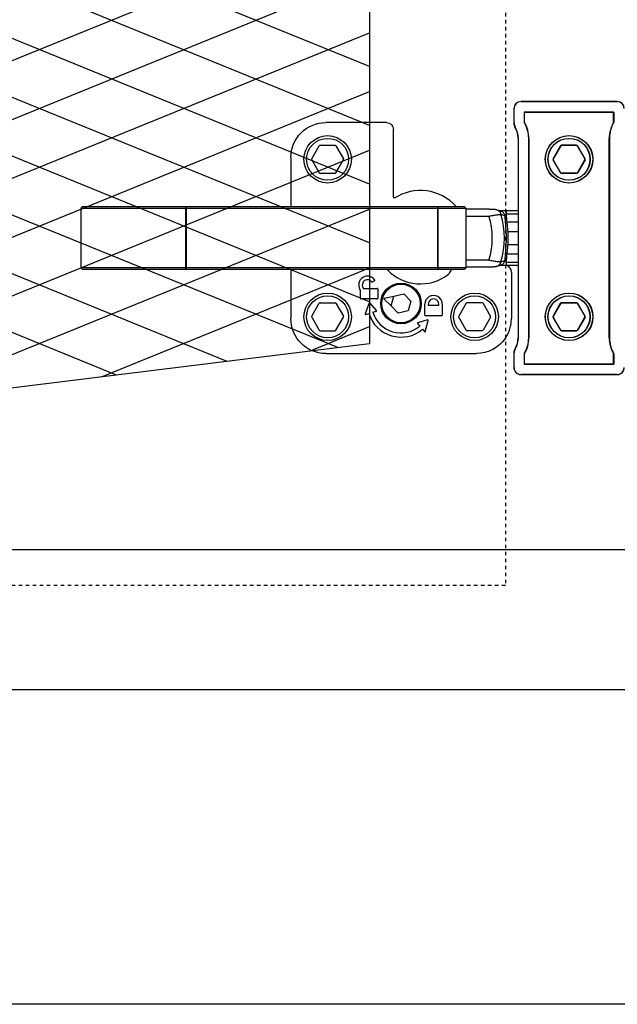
# Model space of a CAD drawing. Header units: millimetres. Extents: x -56303 to -45239, y -20463 to -4540.
# Tile 147 of 256: x -49563 to -49545, y -15368 to -15340. Entities that reach past the tile are written whole.
import ezdxf

# ---------------------------------------------------------------- set-up
doc = ezdxf.new("R2010")
doc.units = ezdxf.units.MM
doc.linetypes.add('Dashed3cust', pattern=[2, 1, -1])
doc.layers.add('_HVAC_podkład', color=8, linetype='Continuous')
doc.layers.add('_HVAC_urzadzenia', color=220, linetype='Continuous', lineweight=35)

# ---------------------------------------------------------------- blocks, each defined once
blk = doc.blocks.new('A$C69557CD5')
at = {"linetype": 'Dashed3cust', "lineweight": -3}
for p, q in [((747.37, 895.31), (747.37, 119.69)), ((747.37, 119.69), (417.17, 119.69))]:
    blk.add_line(p, q, dxfattribs=at)
at = {"lineweight": -3}
for p, q in [((708.56, 473.89), (708.56, 188.78)), ((708.56, 267.97), (437.89, 378.21)), ((708.56, 251.16), (437.89, 361.41)), ((708.56, 234.36), (437.89, 344.61)), ((708.56, 217.56), (437.89, 327.81)), ((437.89, 201.01), (708.56, 311.25)), ((708.56, 200.76), (437.89, 311.01)), ((437.89, 184.2), (708.56, 294.45)), ((699.49, 187.65), (437.89, 294.21)), ((437.89, 167.4), (708.56, 277.65)), ((667.88, 183.73), (437.89, 277.41)), ((636.27, 179.8), (437.89, 260.61)), ((454.02, 157.17), (708.56, 260.85)), ((513.36, 164.54), (708.56, 244.05)), ((572.7, 171.91), (708.56, 227.25)), ((632.04, 179.28), (708.56, 210.45)), ((691.38, 186.65), (708.56, 193.65)), ((708.56, 188.78), (437.89, 155.17)), ((386.56, 130), (2972.56, 130)), ((384.56, 90), (2974.56, 90))]:
    blk.add_line(p, q, dxfattribs=at)
at = {"linetype": 'Continuous', "lineweight": -3}
for p, q in [((779.28, 257.96), (751.78, 257.96)), ((751.84, 257.96), (779.34, 257.96)), ((749.78, 255.96), (749.78, 251.75)), ((749.84, 251.75), (749.84, 255.96)), ((752.78, 254.96), (752.78, 252.03)), ((778.28, 254.96), (752.78, 254.96)), ((752.84, 252.03), (752.84, 254.96)), ((752.84, 254.96), (778.34, 254.96)), ((778.28, 252.03), (778.28, 254.96)), ((778.34, 254.96), (778.34, 252.03)), ((713.39, 251.96), (696.07, 251.96)), ((715.39, 230.77), (715.39, 249.96)), ((692.06, 241.61), (694.19, 245.31)), ((694.45, 245.46), (698.72, 245.46)), ((698.98, 245.31), (701.12, 241.61)), ((751.03, 247.46), (751.03, 190.46)), ((751.09, 190.46), (751.09, 247.46)), ((754.03, 247.46), (754.03, 190.46)), ((754.09, 190.46), (754.09, 247.46)), ((761, 241.61), (763.14, 245.31)), ((763.19, 245.31), (761.06, 241.61)), ((763.4, 245.46), (767.67, 245.46)), ((767.72, 245.46), (763.45, 245.46)), ((767.93, 245.31), (770.07, 241.61)), ((770.12, 241.61), (767.98, 245.31)), ((777.03, 190.46), (777.03, 247.46)), ((777.09, 247.46), (777.09, 190.46)), ((686.09, 241.97), (686.09, 227.96)), ((692.06, 241.31), (694.19, 237.61)), ((698.98, 237.61), (701.12, 241.31)), ((761, 241.31), (763.14, 237.61)), ((763.19, 237.61), (761.06, 241.31)), ((767.93, 237.61), (770.07, 241.31)), ((770.12, 241.31), (767.98, 237.61)), ((694.45, 237.46), (698.72, 237.46)), ((763.4, 237.46), (767.67, 237.46)), ((767.72, 237.46), (763.45, 237.46)), ((626.59, 227.96), (626.09, 227.46)), ((626.59, 227.96), (735.59, 227.96)), ((656.14, 227.96), (656.04, 227.46)), ((656.14, 227.96), (656.14, 209.96)), ((717.34, 227.96), (717.35, 227.96)), ((727.98, 227.96), (728.19, 227.46)), ((727.98, 227.96), (727.98, 209.96)), ((736.09, 227.46), (735.59, 227.96)), ((735.61, 227.95), (735.67, 227.88)), ((626.09, 227.46), (626.09, 210.46)), ((626.09, 227.46), (736.09, 227.46)), ((656.04, 210.46), (656.04, 227.46)), ((728.19, 210.46), (728.19, 227.46)), ((735.67, 227.88), (735.76, 227.79)), ((735.76, 227.79), (735.85, 227.7)), ((735.85, 227.7), (735.93, 227.61)), ((735.93, 227.61), (736.09, 227.46)), ((736.09, 227.46), (736.09, 210.46)), ((742.72, 227.25), (736.09, 227.25)), ((736.09, 225.25), (742.64, 225.25)), ((742.72, 227.25), (742.88, 227.25)), ((742.88, 227.25), (743.05, 227.25)), ((743.05, 227.25), (743.2, 227.24)), ((743.2, 227.24), (743.35, 227.24)), ((743.35, 227.24), (743.48, 227.24)), ((743.48, 227.24), (743.6, 227.23)), ((743.6, 227.23), (743.71, 227.23)), ((743.71, 227.23), (743.81, 227.23)), ((743.81, 227.23), (743.91, 227.22)), ((743.91, 227.22), (743.99, 227.22)), ((743.99, 227.22), (744.07, 227.21)), ((744.07, 227.21), (744.11, 227.21)), ((744.11, 227.21), (744.15, 227.21)), ((744.15, 227.21), (744.18, 227.2)), ((744.18, 227.2), (744.21, 227.2)), ((744.21, 227.2), (744.25, 227.2)), ((744.25, 227.2), (744.28, 227.19)), ((744.28, 227.19), (744.31, 227.19)), ((744.31, 227.19), (744.34, 227.19)), ((744.34, 227.19), (744.37, 227.18)), ((744.37, 227.18), (744.4, 227.18)), ((744.4, 227.18), (744.43, 227.17)), ((744.43, 227.17), (744.46, 227.17)), ((744.46, 227.17), (744.49, 227.17)), ((744.49, 227.17), (744.52, 227.16)), ((744.52, 227.16), (744.55, 227.16)), ((744.55, 227.16), (744.58, 227.15)), ((744.58, 227.15), (744.61, 227.14)), ((744.61, 227.14), (744.64, 227.14)), ((744.64, 227.14), (744.67, 227.13)), ((744.67, 227.13), (744.7, 227.12)), ((744.7, 227.12), (744.72, 227.12)), ((744.72, 227.12), (745.26, 226.97)), ((745.26, 226.97), (745.82, 226.83)), ((745.75, 226.85), (745.75, 226.84)), ((745.75, 226.84), (745.76, 226.84)), ((745.76, 226.84), (745.78, 226.84)), ((745.78, 226.84), (745.79, 226.84)), ((745.79, 226.84), (745.83, 226.84)), ((745.83, 226.84), (745.87, 226.83)), ((745.87, 226.83), (745.92, 226.83)), ((745.92, 226.83), (745.98, 226.83)), ((745.98, 226.83), (746.04, 226.82)), ((746.04, 226.82), (746.12, 226.82)), ((746.12, 226.82), (746.2, 226.81)), ((746.2, 226.81), (746.29, 226.81)), ((746.29, 226.81), (746.39, 226.81)), ((746.39, 226.81), (746.49, 226.8)), ((746.49, 226.8), (746.61, 226.8)), ((746.61, 226.8), (746.74, 226.79)), ((746.74, 226.79), (746.87, 226.79)), ((746.87, 226.79), (747.02, 226.79)), ((747.02, 226.79), (747.18, 226.79)), ((747.18, 226.79), (747.34, 226.79)), ((747.34, 226.79), (747.52, 226.78)), ((751.09, 226.78), (747.52, 226.78)), ((747.58, 226.78), (747.58, 225.87)), ((747.58, 225.87), (751.09, 225.87)), ((751.09, 223.47), (747.89, 223.47)), ((751.09, 220.75), (748.12, 220.75)), ((748.12, 217.16), (751.09, 217.16)), ((747.89, 214.44), (751.09, 214.44)), ((742.64, 212.66), (736.09, 212.66)), ((745.64, 211.04), (745.08, 210.89)), ((745.82, 211.09), (745.64, 211.04)), ((745.76, 211.07), (745.75, 211.07)), ((745.77, 211.07), (745.76, 211.07)), ((745.79, 211.07), (745.77, 211.07)), ((745.81, 211.07), (745.79, 211.07)), ((745.85, 211.08), (745.81, 211.07)), ((745.9, 211.08), (745.85, 211.08)), ((745.95, 211.08), (745.9, 211.08)), ((746.02, 211.09), (745.95, 211.08)), ((746.09, 211.09), (746.02, 211.09)), ((746.17, 211.1), (746.09, 211.09)), ((746.26, 211.1), (746.17, 211.1)), ((746.36, 211.11), (746.26, 211.1)), ((746.47, 211.11), (746.36, 211.11)), ((746.58, 211.11), (746.47, 211.11)), ((746.71, 211.12), (746.58, 211.11)), ((746.85, 211.12), (746.71, 211.12)), ((747, 211.12), (746.85, 211.12)), ((747.17, 211.12), (747, 211.12)), ((747.34, 211.13), (747.17, 211.12)), ((747.52, 211.13), (747.34, 211.13)), ((751.09, 211.13), (747.52, 211.13)), ((747.58, 212.04), (747.58, 211.13)), ((747.58, 212.04), (751.09, 212.04)), ((626.09, 210.46), (626.59, 209.96)), ((736.09, 210.46), (626.09, 210.46)), ((735.59, 209.96), (626.59, 209.96)), ((656.14, 209.96), (656.04, 210.46)), ((686.09, 209.96), (686.09, 195.94)), ((727.98, 209.96), (728.19, 210.46)), ((735.59, 209.96), (736.09, 210.46)), ((735.67, 210.03), (735.61, 209.97)), ((735.76, 210.12), (735.67, 210.03)), ((735.85, 210.21), (735.76, 210.12)), ((735.93, 210.3), (735.85, 210.21)), ((736.02, 210.39), (735.93, 210.3)), ((742.72, 210.66), (736.09, 210.66)), ((742.88, 210.66), (742.72, 210.66)), ((743.05, 210.67), (742.88, 210.66)), ((743.2, 210.67), (743.05, 210.67)), ((743.35, 210.67), (743.2, 210.67)), ((743.48, 210.67), (743.35, 210.67)), ((743.6, 210.68), (743.48, 210.67)), ((743.71, 210.68), (743.6, 210.68)), ((743.81, 210.69), (743.71, 210.68)), ((743.91, 210.69), (743.81, 210.69)), ((743.99, 210.7), (743.91, 210.69)), ((744.07, 210.7), (743.99, 210.7)), ((744.11, 210.7), (744.07, 210.7)), ((744.15, 210.71), (744.11, 210.7)), ((744.18, 210.71), (744.15, 210.71)), ((744.21, 210.71), (744.18, 210.71)), ((744.25, 210.72), (744.21, 210.71)), ((744.28, 210.72), (744.25, 210.72)), ((744.31, 210.72), (744.28, 210.72)), ((744.34, 210.73), (744.31, 210.72)), ((744.37, 210.73), (744.34, 210.73)), ((744.4, 210.73), (744.37, 210.73)), ((744.43, 210.74), (744.4, 210.73)), ((744.46, 210.74), (744.43, 210.74)), ((744.49, 210.75), (744.46, 210.74)), ((744.52, 210.75), (744.49, 210.75)), ((744.55, 210.76), (744.52, 210.75)), ((744.58, 210.76), (744.55, 210.76)), ((744.61, 210.77), (744.58, 210.76)), ((744.64, 210.78), (744.61, 210.77)), ((744.67, 210.78), (744.64, 210.78)), ((744.7, 210.79), (744.67, 210.78)), ((745.08, 210.89), (744.7, 210.79)), ((749.09, 209.26), (749.09, 195.94)), ((709.95, 206.71), (709.43, 206.41)), ((705.92, 204.11), (705.8, 204.32)), ((705.95, 201.76), (705.95, 204.01)), ((706.67, 204.82), (706.76, 204.66)), ((706.93, 204.56), (710.75, 204.56)), ((710.95, 204.36), (710.95, 201.76)), ((715.54, 202.37), (718.38, 203.05)), ((718.38, 203.05), (720.39, 200.94)), ((692.06, 196.61), (694.19, 200.31)), ((694.45, 200.46), (698.72, 200.46)), ((698.98, 200.31), (701.12, 196.61)), ((710.75, 201.56), (706.15, 201.56)), ((708.46, 200.43), (707.34, 197.28)), ((710.52, 198.24), (708.63, 200.46)), ((712.68, 201.56), (714.72, 199.6)), ((712.76, 201.82), (715.54, 202.36)), ((714.71, 199.58), (715.54, 202.37)), ((720.39, 200.94), (719.56, 198.14)), ((724.35, 196.96), (724.35, 200.06)), ((725.35, 200.06), (725.35, 199.76)), ((728.35, 199.76), (728.35, 200.06)), ((729.35, 200.06), (729.35, 196.96)), ((736.19, 200.31), (734.06, 196.61)), ((740.72, 200.46), (736.45, 200.46)), ((743.12, 196.61), (740.98, 200.31)), ((761, 196.61), (763.14, 200.31)), ((763.19, 200.31), (761.06, 196.61)), ((763.4, 200.46), (767.67, 200.46)), ((767.72, 200.46), (763.45, 200.46)), ((767.93, 200.31), (770.07, 196.61)), ((770.12, 196.61), (767.98, 200.31)), ((707.47, 197.15), (708.38, 197.43)), ((709.52, 197.79), (710.48, 198.08)), ((716.72, 197.46), (714.71, 199.58)), ((719.56, 198.14), (716.72, 197.46)), ((725.35, 199.76), (728.35, 199.76)), ((692.06, 196.31), (694.19, 192.61)), ((698.98, 192.61), (701.12, 196.31)), ((722.3, 194.58), (722.94, 193.81)), ((725.14, 195.57), (722.34, 194.74)), ((724.49, 192.2), (725.27, 195.45)), ((729.15, 196.76), (724.55, 196.76)), ((736.19, 192.61), (734.06, 196.31)), ((743.12, 196.31), (740.98, 192.61)), ((761, 196.31), (763.14, 192.61)), ((763.19, 192.61), (761.06, 196.31)), ((767.93, 192.61), (770.07, 196.31)), ((770.12, 196.31), (767.98, 192.61)), ((694.45, 192.46), (698.72, 192.46)), ((723.71, 192.89), (724.32, 192.16)), ((740.72, 192.46), (736.45, 192.46)), ((763.4, 192.46), (767.67, 192.46)), ((767.72, 192.46), (763.45, 192.46)), ((696.07, 185.96), (739.1, 185.96)), ((749.78, 186.16), (749.78, 181.96)), ((749.84, 181.96), (749.84, 186.16)), ((752.78, 185.88), (752.78, 182.96)), ((752.84, 182.96), (752.84, 185.88)), ((778.28, 182.96), (778.28, 185.88)), ((778.34, 185.88), (778.34, 182.96)), ((752.78, 182.96), (778.28, 182.96)), ((778.34, 182.96), (752.84, 182.96)), ((751.78, 179.96), (779.28, 179.96)), ((779.34, 179.96), (751.84, 179.96))]:
    blk.add_line(p, q, dxfattribs=at)
for centre, major_axis, start_param, end_param in [((751.78, 255.96), (-1.41, 1.41), -0.785398, 0.785398), ((751.84, 255.96), (1.41, 1.41), 0.785398, 2.356194), ((779.28, 255.96), (1.41, 1.41), 5.497787, 7.068583), ((779.34, 255.96), (1.41, 1.41), 5.497787, 7.068583), ((751.78, 251.75), (1.41, 1.41), 2.356194, 2.922759), ((751.84, 251.75), (1.41, 1.41), 2.356194, 2.922759), ((745.03, 247.46), (4.24, 4.24), 5.497787, 6.064351), ((745.09, 247.46), (4.24, 4.24), 5.497787, 6.064351), ((745.03, 247.46), (6.36, 6.36), 5.497787, 6.031136), ((745.09, 247.46), (6.36, 6.36), 5.497787, 6.031128), ((786.03, 247.46), (6.36, 6.36), 1.822853, 2.356194), ((786.09, 247.46), (6.36, 6.36), 1.822846, 2.356194), ((696.59, 241.46), (-4.79, 4.79), 3.926991, 10.210176), ((765.53, 241.46), (-4.79, 4.79), 3.926991, 10.210176), ((765.59, 241.46), (-4.79, 4.79), 3.926991, 10.210176), ((696.59, 241.46), (4.24, 4.24), 5.497787, 11.780972), ((694.45, 245.16), (-0.212, 0.212), -0.785398, 0.261799), ((698.72, 245.16), (0.212, 0.212), 6.021386, 7.068583), ((765.53, 241.46), (-4.24, 4.24), 3.926991, 10.210176), ((765.59, 241.46), (-4.24, 4.24), 3.926991, 10.210176), ((763.4, 245.16), (-0.212, 0.212), -0.785398, 0.261799), ((763.45, 245.16), (0.212, 0.212), 0.785398, 1.832596), ((767.67, 245.16), (0.212, 0.212), 6.021386, 7.068583), ((767.72, 245.16), (0.212, 0.212), 6.021386, 7.068583), ((692.32, 241.46), (0.212, 0.212), 1.832596, 2.879793), ((700.86, 241.46), (-0.212, 0.212), 3.403392, 4.45059), ((761.26, 241.46), (-0.212, 0.212), 0.261799, 1.308997), ((761.32, 241.46), (0.212, 0.212), 1.832596, 2.879793), ((769.81, 241.46), (0.212, 0.212), 4.974188, 6.021386), ((769.86, 241.46), (0.212, 0.212), 4.974188, 6.021386), ((694.45, 237.76), (-0.212, 0.212), 1.308997, 2.356194), ((698.72, 237.76), (0.212, 0.212), 3.926991, 4.974188), ((763.4, 237.76), (0.212, 0.212), 2.879793, 3.926991), ((763.45, 237.76), (0.212, 0.212), 2.879793, 3.926991), ((767.67, 237.76), (-0.212, 0.212), 2.356194, 3.403392), ((767.72, 237.76), (-0.212, 0.212), 2.356194, 3.403392), ((723.09, 218.96), (-9.62, 9.62), 4.650227, 6.077761), ((723.09, 218.96), (-14.53, 14.53), 3.615683, 4.238298), ((723.09, 218.96), (16.96, 16.96), 5.211069, 5.784505), ((722.77, 221.82), (17.47, 17.47), 5.57184, 5.64318), ((722.76, 221.55), (-17.81, 17.81), 4.003298, 4.099446), ((723.09, 218.96), (17.4, 17.4), 5.426316, 5.569258), ((723.09, 218.96), (-17.75, 17.75), 3.85552, 3.998462), ((722.77, 216.09), (17.46, 17.46), 5.352393, 5.423737), ((722.77, 216.36), (17.81, 17.81), 5.325328, 5.421484), ((747.09, 209.26), (-1.41, 1.41), 3.926393, 5.137043), ((707.97, 205.57), (1.77, 1.77), 6.108452, 9.162979), ((723.09, 218.96), (-9.26, 9.26), 1.542813, 3.01508), ((707.97, 205.57), (1.06, 1.06), 6.139306, 9.162979), ((709.33, 206.59), (0.141, 0.141), 2.997713, 4.45059), ((709.85, 206.89), (0.141, 0.141), 4.45059, 6.108452), ((717.55, 200.26), (-4.1, 4.1), 3.926991, 10.210176), ((717.55, 200.26), (3.89, 3.89), 5.497787, 11.780972), ((717.55, 200.26), (3.89, 3.89), 5.497787, 11.780972), ((696.59, 196.46), (-4.79, 4.79), 3.926991, 10.210176), ((705.75, 204.01), (-0.141, 0.141), 3.926991, 4.45059), ((706.93, 204.76), (-0.141, 0.141), 1.308997, 2.356194), ((710.75, 204.36), (0.141, 0.141), 5.497787, 7.068583), ((726.85, 200.06), (1.77, 1.77), 5.497787, 8.63938), ((738.59, 196.46), (-4.79, 4.79), 3.926991, 10.210176), ((765.53, 196.46), (4.79, 4.79), 5.497787, 11.780972), ((765.59, 196.46), (4.79, 4.79), 5.497787, 11.780972), ((696.59, 196.46), (4.24, 4.24), 5.497787, 11.780972), ((694.45, 200.16), (0.212, 0.212), 0.785398, 1.832596), ((698.72, 200.16), (0.212, 0.212), 6.021386, 7.068583), ((706.15, 201.76), (0.141, 0.141), 2.356194, 3.926991), ((708.55, 200.39), (-0.0707, 0.0707), 4.633869, 6.728264), ((710.75, 201.76), (-0.141, 0.141), 2.356194, 3.926991), ((712.79, 201.67), (0.106, 0.106), 0.977384, 3.159046), ((726.85, 200.06), (1.06, 1.06), 5.497787, 8.63938), ((738.59, 196.46), (-4.24, 4.24), 3.926991, 10.210176), ((736.45, 200.16), (-0.212, 0.212), -0.785398, 0.261799), ((740.72, 200.16), (0.212, 0.212), 6.021386, 7.068583), ((765.53, 196.46), (4.24, 4.24), 5.497787, 11.780972), ((765.59, 196.46), (4.24, 4.24), 5.497787, 11.780972), ((763.4, 200.16), (-0.212, 0.212), -0.785398, 0.261799), ((763.45, 200.16), (-0.212, 0.212), -0.785398, 0.261799), ((767.67, 200.16), (0.212, 0.212), 6.021386, 7.068583), ((767.72, 200.16), (0.212, 0.212), 6.021386, 7.068583), ((707.44, 197.25), (0.0707, 0.0707), 2.015875, 4.225797), ((717.55, 200.26), (6.79, 6.79), 2.655001, 4.623022), ((717.55, 200.26), (5.94, 5.94), 2.655001, 4.623022), ((710.45, 198.18), (-0.0707, 0.0707), 2.655001, 4.633869), ((724.55, 196.96), (0.141, 0.141), 2.356194, 3.926991), ((729.15, 196.96), (0.141, 0.141), 3.926991, 5.497787), ((692.32, 196.46), (-0.212, 0.212), 0.261799, 1.308997), ((700.86, 196.46), (0.212, 0.212), 4.974188, 6.021386), ((722.37, 194.64), (0.0707, 0.0707), 1.073358, 3.052226), ((725.17, 195.47), (-0.0707, 0.0707), 3.691352, 5.785747), ((734.32, 196.46), (-0.212, 0.212), 0.261799, 1.308997), ((742.86, 196.46), (0.212, 0.212), 4.974188, 6.021386), ((761.26, 196.46), (0.212, 0.212), 1.832596, 2.879793), ((761.32, 196.46), (0.212, 0.212), 1.832596, 2.879793), ((769.81, 196.46), (-0.212, 0.212), 3.403392, 4.45059), ((769.86, 196.46), (-0.212, 0.212), 3.403392, 4.45059), ((694.45, 192.76), (0.212, 0.212), 2.879793, 3.926991), ((698.72, 192.76), (-0.212, 0.212), 2.356194, 3.403392), ((724.39, 192.23), (0.0707, 0.0707), 3.052226, 5.262148), ((736.45, 192.76), (0.212, 0.212), 2.879793, 3.926991), ((740.72, 192.76), (-0.212, 0.212), 2.356194, 3.403392), ((763.4, 192.76), (0.212, 0.212), 2.879793, 3.926991), ((763.45, 192.76), (-0.212, 0.212), 1.308997, 2.356194), ((767.67, 192.76), (-0.212, 0.212), 2.356194, 3.403392), ((767.72, 192.76), (-0.212, 0.212), 2.356194, 3.403392), ((745.03, 190.46), (-4.24, 4.24), 3.360426, 3.926991), ((745.09, 190.46), (-4.24, 4.24), 3.360426, 3.926991), ((745.03, 190.46), (-6.36, 6.36), 3.39365, 3.926991), ((745.09, 190.46), (6.36, 6.36), 4.964438, 5.497787), ((786.03, 190.46), (-6.36, 6.36), 0.785398, 1.318747), ((786.09, 190.46), (6.36, 6.36), 2.356194, 2.889536), ((751.78, 186.16), (-1.41, 1.41), 0.218834, 0.785398), ((751.84, 186.16), (-1.41, 1.41), 0.218834, 0.785398), ((751.78, 181.96), (1.41, 1.41), 2.356194, 3.926991), ((751.84, 181.96), (1.41, 1.41), 2.356194, 3.926991), ((779.28, 181.96), (-1.41, 1.41), 2.356194, 3.926991), ((779.34, 181.96), (-1.41, 1.41), 2.356194, 3.926991)]:
    blk.add_ellipse(centre, major_axis=major_axis, ratio=1, start_param=start_param, end_param=end_param, dxfattribs=at)
at = {"linetype": 'Continuous', "lineweight": -3, "extrusion": (0, 0, -1)}
for centre, major_axis, start_param, end_param in [((696.1, 241.94), (-7.09, 7.09), 5.499157, 7.067214), ((713.39, 249.95), (1.42, 1.42), -0.784029, 0.784029), ((696.1, 195.97), (7.09, 7.09), 2.357564, 3.925621), ((739.07, 195.97), (-7.09, 7.09), 2.948835, 3.925621)]:
    blk.add_ellipse(centre, major_axis=major_axis, ratio=0.997265, start_param=start_param, end_param=end_param, dxfattribs=at)
at = {"linetype": 'Continuous', "lineweight": -3}
for points, knots in [([(715.39, 230.77), (715.39, 230.73), (715.4, 230.64), (715.45, 230.52), (715.53, 230.41), (715.6, 230.35), (715.64, 230.33)], [0, 0, 0, 0, 0.250038, 0.500055, 0.750043, 1, 1, 1, 1]), ([(735.61, 227.95), (735.6, 227.95), (735.6, 227.95), (735.59, 227.96), (735.59, 227.96)], [0, 0, 0, 0, 0.557247, 1, 1, 1, 1]), ([(742.64, 225.25), (742.84, 225.28), (743.24, 225.35), (743.82, 225.45), (744.37, 225.53), (744.86, 225.6), (745.24, 225.65), (745.5, 225.68), (745.67, 225.7), (745.81, 225.72), (745.93, 225.73), (746.02, 225.74), (746.08, 225.74), (746.1, 225.74)], [0, 0, 0, 0, 0.175275, 0.34536, 0.505209, 0.650043, 0.775469, 0.829669, 0.877613, 0.918919, 0.953258, 0.980354, 1, 1, 1, 1]), ([(744.72, 227.12), (744.8, 227.1), (744.96, 227.04), (745.19, 226.93), (745.4, 226.79), (745.59, 226.62), (745.76, 226.43), (745.91, 226.22), (746.02, 225.99), (746.08, 225.82), (746.1, 225.74)], [0, 0, 0, 0, 0.124256, 0.248599, 0.37311, 0.497859, 0.6229, 0.748267, 0.87397, 1, 1, 1, 1]), ([(745.82, 226.83), (745.9, 226.8), (746.07, 226.75), (746.3, 226.63), (746.52, 226.48), (746.71, 226.31), (746.88, 226.11), (747.02, 225.89), (747.13, 225.65), (747.19, 225.49), (747.21, 225.4)], [0, 0, 0, 0, 0.124251, 0.248591, 0.373101, 0.497852, 0.622897, 0.748267, 0.873973, 1, 1, 1, 1]), ([(746.1, 225.74), (746.19, 225.71), (746.56, 225.6), (746.93, 225.49), (747.21, 225.4)], [0, 0, 0, 0, 0.251434, 1, 1, 1, 1]), ([(747.63, 220.71), (747.61, 220.97), (747.57, 221.48), (747.51, 222.24), (747.46, 222.96), (747.42, 223.42), (747.4, 223.65)], [0, 0, 0, 0, 0.263884, 0.522113, 0.76921, 1, 1, 1, 1]), ([(748.12, 220.75), (748.1, 220.99), (748.06, 221.46), (748, 222.16), (747.94, 222.83), (747.9, 223.26), (747.89, 223.47)], [0, 0, 0, 0, 0.263365, 0.521321, 0.768572, 1, 1, 1, 1]), ([(747.4, 214.26), (747.42, 214.49), (747.46, 214.96), (747.51, 215.68), (747.57, 216.43), (747.61, 216.94), (747.63, 217.2)], [0, 0, 0, 0, 0.23079, 0.477887, 0.736116, 1, 1, 1, 1]), ([(747.89, 214.44), (747.9, 214.65), (747.94, 215.09), (748, 215.75), (748.06, 216.45), (748.1, 216.92), (748.12, 217.16)], [0, 0, 0, 0, 0.231428, 0.478679, 0.736635, 1, 1, 1, 1]), ([(742.64, 212.66), (742.84, 212.63), (743.24, 212.56), (743.82, 212.47), (744.37, 212.38), (744.86, 212.31), (745.24, 212.26), (745.5, 212.23), (745.67, 212.21), (745.81, 212.19), (745.93, 212.18), (746.02, 212.17), (746.08, 212.17), (746.1, 212.17)], [0, 0, 0, 0, 0.175275, 0.34536, 0.505209, 0.650043, 0.775469, 0.829669, 0.877613, 0.918919, 0.953258, 0.980354, 1, 1, 1, 1]), ([(746.1, 212.17), (746.08, 212.09), (746.02, 211.93), (745.91, 211.7), (745.76, 211.48), (745.59, 211.29), (745.4, 211.12), (745.19, 210.98), (744.96, 210.87), (744.8, 210.82), (744.72, 210.79)], [0, 0, 0, 0, 0.12603, 0.251733, 0.3771, 0.502141, 0.62689, 0.751401, 0.875744, 1, 1, 1, 1]), ([(747.21, 212.51), (747.19, 212.43), (747.13, 212.26), (747.02, 212.02), (746.88, 211.8), (746.71, 211.6), (746.52, 211.43), (746.3, 211.28), (746.07, 211.16), (745.9, 211.11), (745.82, 211.09)], [0, 0, 0, 0, 0.126027, 0.251733, 0.377103, 0.502148, 0.626899, 0.751409, 0.875749, 1, 1, 1, 1]), ([(746.1, 212.17), (746.19, 212.2), (746.56, 212.31), (746.93, 212.43), (747.21, 212.51)], [0, 0, 0, 0, 0.251434, 1, 1, 1, 1]), ([(731.92, 209.96), (731.86, 209.85), (731.6, 209.39), (731.33, 208.94), (731.11, 208.6)], [0, 0, 0, 0, 0.223828, 1, 1, 1, 1]), ([(735.59, 209.96), (735.59, 209.96), (735.6, 209.96), (735.6, 209.96), (735.61, 209.97)], [0, 0, 0, 0, 0.442814, 1, 1, 1, 1]), ([(747.39, 190.37), (747.66, 190.77), (748.15, 191.63), (748.69, 193.02), (749.02, 194.46), (749.09, 195.45), (749.09, 195.94)], [0, 0, 0, 0, 0.249886, 0.499836, 0.74987, 1, 1, 1, 1])]:
    blk.add_open_spline(points, degree=3, knots=knots, dxfattribs=at)

msp = doc.modelspace()

# ---------------------------------------------------------------- linework, layer by layer
at = {"layer": '_HVAC_podkład'}
msp.add_line((-49134.762, -15368.138), (-49854.547, -15368.138), dxfattribs=at)

# ---------------------------------------------------------------- block references
at = {"layer": '_HVAC_urzadzenia', "xscale": 0.09999999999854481, "yscale": 0.1000000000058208, "zscale": 0.1}
msp.add_blockref('A$C69557CD5', (-49623.4, -15368.138), dxfattribs=at)

doc.saveas('drawing.dxf')
